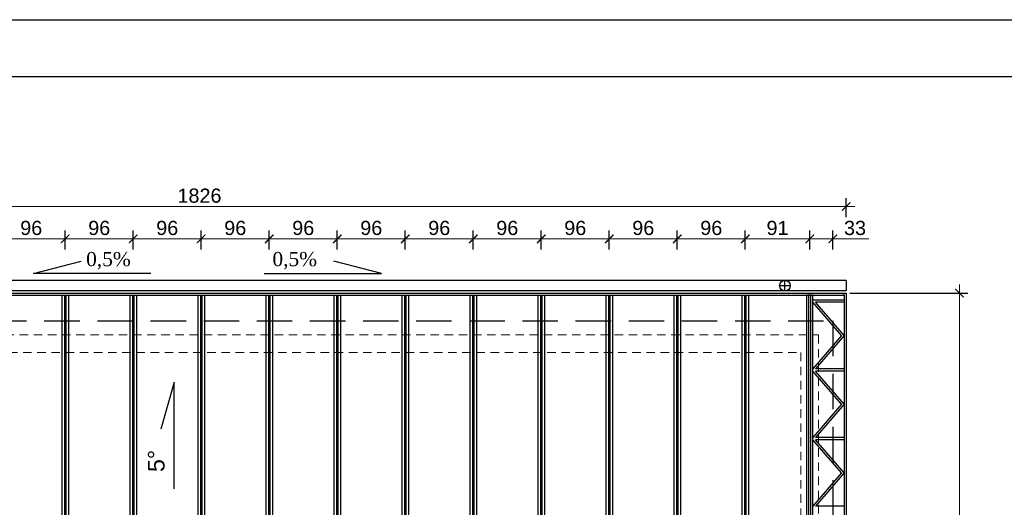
# Model space of a CAD drawing. Header units: millimetres. Extents: x 79929 to 85056, y -17684 to -14714.
# Tile 4 of 6: x 81365 to 82755, y -15403 to -14714. Entities that reach past the tile are written whole.
import ezdxf

# ---------------------------------------------------------------- set-up
doc = ezdxf.new("R2010")
doc.units = ezdxf.units.MM
doc.header["$LTSCALE"] = 100
doc.header["$MEASUREMENT"] = 0
doc.linetypes.add('DASHED', pattern=[0.75, 0.5, -0.25])
doc.linetypes.add('KRESKOWA-SREDNIA', pattern=[0.2, 0.12, -0.08])
for name, color, linetype in [('! rynny i ruru spustowe', 1, 'Continuous'), ('! wymiarowanie', 1, 'Continuous'), ('! ŚCIANY', 2, 'Continuous'), ('Warstwa1', 1, 'Continuous'), ('Warstwa4', 4, 'Continuous'), ('WENTYLACJAPRZER', 1, 'DASHED'), ('WYMIARY', 1, 'Continuous')]:
    doc.layers.add(name, color=color, linetype=linetype)
doc.styles.add('styl1', font='ARIAL.TTF', dxfattribs={"height": 20})
doc.dimstyles.new('ISO-25$0', dxfattribs={"dimtxt": 10, "dimasz": 10, "dimexe": 5, "dimexo": 12, "dimgap": 2, "dimtad": 1, "dimdec": 0, "dimtxsty": 'Standard', "dimblk": 'ARCHTICK', "dimcen": 2.5, "dimdle": 5, "dimadec": 0, "dimazin": 0, "dimtfac": 1, "dimtdec": 0, "dimtmove": 0, "dimatfit": 3, "dimfxl": 1, "dimlwd": 0, "dimarcsym": 0})

# ---------------------------------------------------------------- blocks, each defined once
blk = doc.blocks.new('_ArchTick')
at = {"layer": 'Warstwa1', "color": 0, "const_width": 0.15}
blk.add_lwpolyline([(-0.5, -0.5), (0.5, 0.5)], dxfattribs=at)
blk = doc.blocks.new('*D18')
at = {"layer": 'Defpoints', "color": 0, "linetype": 'ByBlock'}
for p in [(82531.5, -15100.3), (82691.4, -15100.3), (82531.5, -15992.3)]:
    blk.add_point(p, dxfattribs=at)
at = {"layer": 'WENTYLACJAPRZER', "color": 1, "linetype": 'ByBlock', "lineweight": 0}
blk.add_line((82691.4, -16004.3), (82691.4, -15088.3), dxfattribs=at)
at = {"layer": 'WENTYLACJAPRZER', "color": 1, "linetype": 'ByBlock', "lineweight": -2}
for p, q in [((82536.5, -15100.3), (82703.4, -15100.3)), ((82536.5, -15992.3), (82703.4, -15992.3))]:
    blk.add_line(p, q, dxfattribs=at)
at = {"layer": 'WENTYLACJAPRZER', "color": 1, "linetype": 'ByBlock', "lineweight": 0, "xscale": 12, "yscale": 12, "zscale": 12}
for p, rotation in [((82691.4, -15100.3), 90), ((82691.4, -15992.3), 270)]:
    blk.add_blockref('_ArchTick', p, dxfattribs=dict(at, rotation=rotation))
at = {"layer": 'WENTYLACJAPRZER', "color": 4, "linetype": 'ByBlock', "insert": (82676.2, -15546.3), "char_height": 20, "attachment_point": 5, "rotation": 90, "style": 'styl1'}
blk.add_mtext('892', dxfattribs=at)
blk = doc.blocks.new('*D41')
at = {"layer": 'Defpoints', "color": 0, "linetype": 'ByBlock'}
for p in [(80705.5, -14978), (80705.5, -15035.6), (82531.5, -15037.2)]:
    blk.add_point(p, dxfattribs=at)
at = {"layer": 'WENTYLACJAPRZER', "color": 1, "linetype": 'ByBlock', "lineweight": -2}
for p, q in [((80705.5, -14993), (80705.5, -14966)), ((82531.5, -14993), (82531.5, -14966))]:
    blk.add_line(p, q, dxfattribs=at)
at = {"layer": 'WENTYLACJAPRZER', "color": 1, "linetype": 'ByBlock', "lineweight": 0}
blk.add_line((82543.5, -14978), (80693.5, -14978), dxfattribs=at)
at = {"layer": 'WENTYLACJAPRZER', "color": 1, "linetype": 'ByBlock', "lineweight": 0, "xscale": 12, "yscale": 12, "zscale": 12, "rotation": 180}
blk.add_blockref('_ArchTick', (80705.5, -14978), dxfattribs=at)
at = {"layer": 'WENTYLACJAPRZER', "color": 1, "linetype": 'ByBlock', "lineweight": 0, "xscale": 12, "yscale": 12, "zscale": 12}
blk.add_blockref('_ArchTick', (82531.5, -14978), dxfattribs=at)
at = {"layer": 'WENTYLACJAPRZER', "color": 4, "linetype": 'ByBlock', "insert": (81618.5, -14962.8), "char_height": 20, "attachment_point": 5, "style": 'styl1'}
blk.add_mtext('1826', dxfattribs=at)
blk = doc.blocks.new('*D49')
at = {"layer": 'Defpoints', "color": 0, "linetype": 'ByBlock'}
for p in [(81429, -15023.7), (81333, -15103.3), (81429, -15103.3)]:
    blk.add_point(p, dxfattribs=at)
at = {"layer": 'WENTYLACJAPRZER', "color": 1, "linetype": 'ByBlock', "lineweight": 0}
blk.add_line((81321, -15023.7), (81441, -15023.7), dxfattribs=at)
at = {"layer": 'WENTYLACJAPRZER', "color": 1, "linetype": 'ByBlock', "lineweight": -2}
for p, q in [((81333, -15038.7), (81333, -15011.7)), ((81429, -15038.7), (81429, -15011.7))]:
    blk.add_line(p, q, dxfattribs=at)
at = {"layer": 'WENTYLACJAPRZER', "color": 1, "linetype": 'ByBlock', "lineweight": 0, "xscale": 12, "yscale": 12, "zscale": 12, "rotation": 180}
blk.add_blockref('_ArchTick', (81333, -15023.7), dxfattribs=at)
at = {"layer": 'WENTYLACJAPRZER', "color": 1, "linetype": 'ByBlock', "lineweight": 0, "xscale": 12, "yscale": 12, "zscale": 12}
blk.add_blockref('_ArchTick', (81429, -15023.7), dxfattribs=at)
at = {"layer": 'WENTYLACJAPRZER', "color": 4, "linetype": 'ByBlock', "insert": (81381, -15008.4), "char_height": 20, "attachment_point": 5, "style": 'styl1'}
blk.add_mtext('96', dxfattribs=at)
blk = doc.blocks.new('*D50')
at = {"layer": 'Defpoints', "color": 0, "linetype": 'ByBlock'}
for p in [(81525, -15023.7), (81429, -15103.3), (81525, -15103.3)]:
    blk.add_point(p, dxfattribs=at)
at = {"layer": 'WENTYLACJAPRZER', "color": 1, "linetype": 'ByBlock', "lineweight": 0}
blk.add_line((81417, -15023.7), (81537, -15023.7), dxfattribs=at)
at = {"layer": 'WENTYLACJAPRZER', "color": 1, "linetype": 'ByBlock', "lineweight": -2}
for p, q in [((81429, -15038.7), (81429, -15011.7)), ((81525, -15038.7), (81525, -15011.7))]:
    blk.add_line(p, q, dxfattribs=at)
at = {"layer": 'WENTYLACJAPRZER', "color": 1, "linetype": 'ByBlock', "lineweight": 0, "xscale": 12, "yscale": 12, "zscale": 12, "rotation": 180}
blk.add_blockref('_ArchTick', (81429, -15023.7), dxfattribs=at)
at = {"layer": 'WENTYLACJAPRZER', "color": 1, "linetype": 'ByBlock', "lineweight": 0, "xscale": 12, "yscale": 12, "zscale": 12}
blk.add_blockref('_ArchTick', (81525, -15023.7), dxfattribs=at)
at = {"layer": 'WENTYLACJAPRZER', "color": 4, "linetype": 'ByBlock', "insert": (81477, -15008.4), "char_height": 20, "attachment_point": 5, "style": 'styl1'}
blk.add_mtext('96', dxfattribs=at)
blk = doc.blocks.new('*D51')
at = {"layer": 'Defpoints', "color": 0, "linetype": 'ByBlock'}
for p in [(81621, -15023.7), (81525, -15103.3), (81621, -15103.3)]:
    blk.add_point(p, dxfattribs=at)
at = {"layer": 'WENTYLACJAPRZER', "color": 1, "linetype": 'ByBlock', "lineweight": 0}
blk.add_line((81513, -15023.7), (81633, -15023.7), dxfattribs=at)
at = {"layer": 'WENTYLACJAPRZER', "color": 1, "linetype": 'ByBlock', "lineweight": -2}
for p, q in [((81525, -15038.7), (81525, -15011.7)), ((81621, -15038.7), (81621, -15011.7))]:
    blk.add_line(p, q, dxfattribs=at)
at = {"layer": 'WENTYLACJAPRZER', "color": 1, "linetype": 'ByBlock', "lineweight": 0, "xscale": 12, "yscale": 12, "zscale": 12, "rotation": 180}
blk.add_blockref('_ArchTick', (81525, -15023.7), dxfattribs=at)
at = {"layer": 'WENTYLACJAPRZER', "color": 1, "linetype": 'ByBlock', "lineweight": 0, "xscale": 12, "yscale": 12, "zscale": 12}
blk.add_blockref('_ArchTick', (81621, -15023.7), dxfattribs=at)
at = {"layer": 'WENTYLACJAPRZER', "color": 4, "linetype": 'ByBlock', "insert": (81573, -15008.4), "char_height": 20, "attachment_point": 5, "style": 'styl1'}
blk.add_mtext('96', dxfattribs=at)
blk = doc.blocks.new('*D52')
at = {"layer": 'Defpoints', "color": 0, "linetype": 'ByBlock'}
for p in [(81717, -15023.7), (81621, -15103.3), (81717, -15103.3)]:
    blk.add_point(p, dxfattribs=at)
at = {"layer": 'WENTYLACJAPRZER', "color": 1, "linetype": 'ByBlock', "lineweight": 0}
blk.add_line((81609, -15023.7), (81729, -15023.7), dxfattribs=at)
at = {"layer": 'WENTYLACJAPRZER', "color": 1, "linetype": 'ByBlock', "lineweight": -2}
for p, q in [((81621, -15038.7), (81621, -15011.7)), ((81717, -15038.7), (81717, -15011.7))]:
    blk.add_line(p, q, dxfattribs=at)
at = {"layer": 'WENTYLACJAPRZER', "color": 1, "linetype": 'ByBlock', "lineweight": 0, "xscale": 12, "yscale": 12, "zscale": 12, "rotation": 180}
blk.add_blockref('_ArchTick', (81621, -15023.7), dxfattribs=at)
at = {"layer": 'WENTYLACJAPRZER', "color": 1, "linetype": 'ByBlock', "lineweight": 0, "xscale": 12, "yscale": 12, "zscale": 12}
blk.add_blockref('_ArchTick', (81717, -15023.7), dxfattribs=at)
at = {"layer": 'WENTYLACJAPRZER', "color": 4, "linetype": 'ByBlock', "insert": (81669, -15008.4), "char_height": 20, "attachment_point": 5, "style": 'styl1'}
blk.add_mtext('96', dxfattribs=at)
blk = doc.blocks.new('*D53')
at = {"layer": 'Defpoints', "color": 0, "linetype": 'ByBlock'}
for p in [(81813, -15023.7), (81717, -15103.3), (81813, -15103.3)]:
    blk.add_point(p, dxfattribs=at)
at = {"layer": 'WENTYLACJAPRZER', "color": 1, "linetype": 'ByBlock', "lineweight": 0}
blk.add_line((81705, -15023.7), (81825, -15023.7), dxfattribs=at)
at = {"layer": 'WENTYLACJAPRZER', "color": 1, "linetype": 'ByBlock', "lineweight": -2}
for p, q in [((81717, -15038.7), (81717, -15011.7)), ((81813, -15038.7), (81813, -15011.7))]:
    blk.add_line(p, q, dxfattribs=at)
at = {"layer": 'WENTYLACJAPRZER', "color": 1, "linetype": 'ByBlock', "lineweight": 0, "xscale": 12, "yscale": 12, "zscale": 12, "rotation": 180}
blk.add_blockref('_ArchTick', (81717, -15023.7), dxfattribs=at)
at = {"layer": 'WENTYLACJAPRZER', "color": 1, "linetype": 'ByBlock', "lineweight": 0, "xscale": 12, "yscale": 12, "zscale": 12}
blk.add_blockref('_ArchTick', (81813, -15023.7), dxfattribs=at)
at = {"layer": 'WENTYLACJAPRZER', "color": 4, "linetype": 'ByBlock', "insert": (81765, -15008.4), "char_height": 20, "attachment_point": 5, "style": 'styl1'}
blk.add_mtext('96', dxfattribs=at)
blk = doc.blocks.new('*D54')
at = {"layer": 'Defpoints', "color": 0, "linetype": 'ByBlock'}
for p in [(81909, -15023.7), (81813, -15103.3), (81909, -15103.3)]:
    blk.add_point(p, dxfattribs=at)
at = {"layer": 'WENTYLACJAPRZER', "color": 1, "linetype": 'ByBlock', "lineweight": 0}
blk.add_line((81801, -15023.7), (81921, -15023.7), dxfattribs=at)
at = {"layer": 'WENTYLACJAPRZER', "color": 1, "linetype": 'ByBlock', "lineweight": -2}
for p, q in [((81813, -15038.7), (81813, -15011.7)), ((81909, -15038.7), (81909, -15011.7))]:
    blk.add_line(p, q, dxfattribs=at)
at = {"layer": 'WENTYLACJAPRZER', "color": 1, "linetype": 'ByBlock', "lineweight": 0, "xscale": 12, "yscale": 12, "zscale": 12, "rotation": 180}
blk.add_blockref('_ArchTick', (81813, -15023.7), dxfattribs=at)
at = {"layer": 'WENTYLACJAPRZER', "color": 1, "linetype": 'ByBlock', "lineweight": 0, "xscale": 12, "yscale": 12, "zscale": 12}
blk.add_blockref('_ArchTick', (81909, -15023.7), dxfattribs=at)
at = {"layer": 'WENTYLACJAPRZER', "color": 4, "linetype": 'ByBlock', "insert": (81861, -15008.4), "char_height": 20, "attachment_point": 5, "style": 'styl1'}
blk.add_mtext('96', dxfattribs=at)
blk = doc.blocks.new('*D55')
at = {"layer": 'Defpoints', "color": 0, "linetype": 'ByBlock'}
for p in [(82005, -15023.7), (81909, -15103.3), (82005, -15103.3)]:
    blk.add_point(p, dxfattribs=at)
at = {"layer": 'WENTYLACJAPRZER', "color": 1, "linetype": 'ByBlock', "lineweight": 0}
blk.add_line((81897, -15023.7), (82017, -15023.7), dxfattribs=at)
at = {"layer": 'WENTYLACJAPRZER', "color": 1, "linetype": 'ByBlock', "lineweight": -2}
for p, q in [((81909, -15038.7), (81909, -15011.7)), ((82005, -15038.7), (82005, -15011.7))]:
    blk.add_line(p, q, dxfattribs=at)
at = {"layer": 'WENTYLACJAPRZER', "color": 1, "linetype": 'ByBlock', "lineweight": 0, "xscale": 12, "yscale": 12, "zscale": 12, "rotation": 180}
blk.add_blockref('_ArchTick', (81909, -15023.7), dxfattribs=at)
at = {"layer": 'WENTYLACJAPRZER', "color": 1, "linetype": 'ByBlock', "lineweight": 0, "xscale": 12, "yscale": 12, "zscale": 12}
blk.add_blockref('_ArchTick', (82005, -15023.7), dxfattribs=at)
at = {"layer": 'WENTYLACJAPRZER', "color": 4, "linetype": 'ByBlock', "insert": (81957, -15008.4), "char_height": 20, "attachment_point": 5, "style": 'styl1'}
blk.add_mtext('96', dxfattribs=at)
blk = doc.blocks.new('*D56')
at = {"layer": 'Defpoints', "color": 0, "linetype": 'ByBlock'}
for p in [(82101, -15023.7), (82005, -15103.3), (82101, -15103.3)]:
    blk.add_point(p, dxfattribs=at)
at = {"layer": 'WENTYLACJAPRZER', "color": 1, "linetype": 'ByBlock', "lineweight": 0}
blk.add_line((81993, -15023.7), (82113, -15023.7), dxfattribs=at)
at = {"layer": 'WENTYLACJAPRZER', "color": 1, "linetype": 'ByBlock', "lineweight": -2}
for p, q in [((82005, -15038.7), (82005, -15011.7)), ((82101, -15038.7), (82101, -15011.7))]:
    blk.add_line(p, q, dxfattribs=at)
at = {"layer": 'WENTYLACJAPRZER', "color": 1, "linetype": 'ByBlock', "lineweight": 0, "xscale": 12, "yscale": 12, "zscale": 12, "rotation": 180}
blk.add_blockref('_ArchTick', (82005, -15023.7), dxfattribs=at)
at = {"layer": 'WENTYLACJAPRZER', "color": 1, "linetype": 'ByBlock', "lineweight": 0, "xscale": 12, "yscale": 12, "zscale": 12}
blk.add_blockref('_ArchTick', (82101, -15023.7), dxfattribs=at)
at = {"layer": 'WENTYLACJAPRZER', "color": 4, "linetype": 'ByBlock', "insert": (82053, -15008.4), "char_height": 20, "attachment_point": 5, "style": 'styl1'}
blk.add_mtext('96', dxfattribs=at)
blk = doc.blocks.new('*D57')
at = {"layer": 'Defpoints', "color": 0, "linetype": 'ByBlock'}
for p in [(82197, -15023.7), (82101, -15103.3), (82197, -15103.3)]:
    blk.add_point(p, dxfattribs=at)
at = {"layer": 'WENTYLACJAPRZER', "color": 1, "linetype": 'ByBlock', "lineweight": 0}
blk.add_line((82089, -15023.7), (82209, -15023.7), dxfattribs=at)
at = {"layer": 'WENTYLACJAPRZER', "color": 1, "linetype": 'ByBlock', "lineweight": -2}
for p, q in [((82101, -15038.7), (82101, -15011.7)), ((82197, -15038.7), (82197, -15011.7))]:
    blk.add_line(p, q, dxfattribs=at)
at = {"layer": 'WENTYLACJAPRZER', "color": 1, "linetype": 'ByBlock', "lineweight": 0, "xscale": 12, "yscale": 12, "zscale": 12, "rotation": 180}
blk.add_blockref('_ArchTick', (82101, -15023.7), dxfattribs=at)
at = {"layer": 'WENTYLACJAPRZER', "color": 1, "linetype": 'ByBlock', "lineweight": 0, "xscale": 12, "yscale": 12, "zscale": 12}
blk.add_blockref('_ArchTick', (82197, -15023.7), dxfattribs=at)
at = {"layer": 'WENTYLACJAPRZER', "color": 4, "linetype": 'ByBlock', "insert": (82149, -15008.4), "char_height": 20, "attachment_point": 5, "style": 'styl1'}
blk.add_mtext('96', dxfattribs=at)
blk = doc.blocks.new('*D58')
at = {"layer": 'Defpoints', "color": 0, "linetype": 'ByBlock'}
for p in [(82293, -15023.7), (82197, -15103.3), (82293, -15103.3)]:
    blk.add_point(p, dxfattribs=at)
at = {"layer": 'WENTYLACJAPRZER', "color": 1, "linetype": 'ByBlock', "lineweight": 0}
blk.add_line((82185, -15023.7), (82305, -15023.7), dxfattribs=at)
at = {"layer": 'WENTYLACJAPRZER', "color": 1, "linetype": 'ByBlock', "lineweight": -2}
for p, q in [((82197, -15038.7), (82197, -15011.7)), ((82293, -15038.7), (82293, -15011.7))]:
    blk.add_line(p, q, dxfattribs=at)
at = {"layer": 'WENTYLACJAPRZER', "color": 1, "linetype": 'ByBlock', "lineweight": 0, "xscale": 12, "yscale": 12, "zscale": 12, "rotation": 180}
blk.add_blockref('_ArchTick', (82197, -15023.7), dxfattribs=at)
at = {"layer": 'WENTYLACJAPRZER', "color": 1, "linetype": 'ByBlock', "lineweight": 0, "xscale": 12, "yscale": 12, "zscale": 12}
blk.add_blockref('_ArchTick', (82293, -15023.7), dxfattribs=at)
at = {"layer": 'WENTYLACJAPRZER', "color": 4, "linetype": 'ByBlock', "insert": (82245, -15008.4), "char_height": 20, "attachment_point": 5, "style": 'styl1'}
blk.add_mtext('96', dxfattribs=at)
blk = doc.blocks.new('*D59')
at = {"layer": 'Defpoints', "color": 0, "linetype": 'ByBlock'}
for p in [(82389, -15023.7), (82293, -15103.3), (82389, -15103.3)]:
    blk.add_point(p, dxfattribs=at)
at = {"layer": 'WENTYLACJAPRZER', "color": 1, "linetype": 'ByBlock', "lineweight": 0}
blk.add_line((82281, -15023.7), (82401, -15023.7), dxfattribs=at)
at = {"layer": 'WENTYLACJAPRZER', "color": 1, "linetype": 'ByBlock', "lineweight": -2}
for p, q in [((82293, -15038.7), (82293, -15011.7)), ((82389, -15038.7), (82389, -15011.7))]:
    blk.add_line(p, q, dxfattribs=at)
at = {"layer": 'WENTYLACJAPRZER', "color": 1, "linetype": 'ByBlock', "lineweight": 0, "xscale": 12, "yscale": 12, "zscale": 12, "rotation": 180}
blk.add_blockref('_ArchTick', (82293, -15023.7), dxfattribs=at)
at = {"layer": 'WENTYLACJAPRZER', "color": 1, "linetype": 'ByBlock', "lineweight": 0, "xscale": 12, "yscale": 12, "zscale": 12}
blk.add_blockref('_ArchTick', (82389, -15023.7), dxfattribs=at)
at = {"layer": 'WENTYLACJAPRZER', "color": 4, "linetype": 'ByBlock', "insert": (82341, -15008.4), "char_height": 20, "attachment_point": 5, "style": 'styl1'}
blk.add_mtext('96', dxfattribs=at)
blk = doc.blocks.new('*D60')
at = {"layer": 'Defpoints', "color": 0, "linetype": 'ByBlock'}
for p in [(82480, -15023.7), (82389, -15103.3), (82480, -15103.3)]:
    blk.add_point(p, dxfattribs=at)
at = {"layer": 'WENTYLACJAPRZER', "color": 1, "linetype": 'ByBlock', "lineweight": 0}
blk.add_line((82377, -15023.7), (82492, -15023.7), dxfattribs=at)
at = {"layer": 'WENTYLACJAPRZER', "color": 1, "linetype": 'ByBlock', "lineweight": -2}
for p, q in [((82389, -15038.7), (82389, -15011.7)), ((82480, -15038.7), (82480, -15011.7))]:
    blk.add_line(p, q, dxfattribs=at)
at = {"layer": 'WENTYLACJAPRZER', "color": 1, "linetype": 'ByBlock', "lineweight": 0, "xscale": 12, "yscale": 12, "zscale": 12, "rotation": 180}
blk.add_blockref('_ArchTick', (82389, -15023.7), dxfattribs=at)
at = {"layer": 'WENTYLACJAPRZER', "color": 1, "linetype": 'ByBlock', "lineweight": 0, "xscale": 12, "yscale": 12, "zscale": 12}
blk.add_blockref('_ArchTick', (82480, -15023.7), dxfattribs=at)
at = {"layer": 'WENTYLACJAPRZER', "color": 4, "linetype": 'ByBlock', "insert": (82434.5, -15008.4), "char_height": 20, "attachment_point": 5, "style": 'styl1'}
blk.add_mtext('91', dxfattribs=at)
blk = doc.blocks.new('*D61')
at = {"layer": 'Defpoints', "color": 0, "linetype": 'ByBlock'}
for p in [(82512.5, -15023.7), (82480, -15100.3), (82512.5, -15160.3)]:
    blk.add_point(p, dxfattribs=at)
at = {"layer": 'WENTYLACJAPRZER', "color": 1, "linetype": 'ByBlock', "lineweight": 0}
for p, q in [((82468, -15023.7), (82512.5, -15023.7)), ((82512.5, -15023.7), (82563.2, -15023.7))]:
    blk.add_line(p, q, dxfattribs=at)
at = {"layer": 'WENTYLACJAPRZER', "color": 1, "linetype": 'ByBlock', "lineweight": -2}
for p, q in [((82480, -15038.7), (82480, -15011.7)), ((82512.5, -15038.7), (82512.5, -15011.7))]:
    blk.add_line(p, q, dxfattribs=at)
at = {"layer": 'WENTYLACJAPRZER', "color": 1, "linetype": 'ByBlock', "lineweight": 0, "xscale": 12, "yscale": 12, "zscale": 12, "rotation": 180}
blk.add_blockref('_ArchTick', (82480, -15023.7), dxfattribs=at)
at = {"layer": 'WENTYLACJAPRZER', "color": 1, "linetype": 'ByBlock', "lineweight": 0, "xscale": 12, "yscale": 12, "zscale": 12}
blk.add_blockref('_ArchTick', (82512.5, -15023.7), dxfattribs=at)
at = {"layer": 'WENTYLACJAPRZER', "color": 4, "linetype": 'ByBlock', "insert": (82543.9, -15008.4), "char_height": 20, "attachment_point": 5, "style": 'styl1'}
blk.add_mtext('33', dxfattribs=at)

msp = doc.modelspace()

# ---------------------------------------------------------------- linework, layer by layer
at = {"layer": '! rynny i ruru spustowe', "linetype": 'ByBlock'}
for p, q in [((82452.5, -15089.8), (82437.5, -15089.8)), ((82445, -15097.3), (82445, -15082.3)), ((82531.5, -15082.3), (82531.5, -15097.3))]:
    msp.add_line(p, q, dxfattribs=at)
for points in [[(82531.5, -15082.3), (80705.5, -15082.3)], [(82531.5, -15097.3), (80705.5, -15097.3)]]:
    msp.add_lwpolyline(points, dxfattribs=at)
msp.add_circle((82445, -15089.8), 7.5, dxfattribs=at)
at = {"layer": '! wymiarowanie', "color": 4}
msp.add_lwpolyline([(80159.2, -14794.2), (84049.2, -14794.2), (84049.2, -17604.2), (80159.2, -17604.2)], close=True, dxfattribs=at)
msp.add_lwpolyline([(80159.2, -14794.2), (84049.2, -14794.2), (84049.2, -17604.2), (80159.2, -17604.2)], close=True, dxfattribs=at)
at = {"layer": '! ŚCIANY', "linetype": 'KRESKOWA-SREDNIA', "lineweight": 5}
for points in [[(80744.5, -15159.3), (82492.5, -15159.3), (82492.5, -15933.3), (80744.5, -15933.3)], [(80769.5, -15184.3), (82467.5, -15184.3), (82467.5, -15908.3), (80769.5, -15908.3)]]:
    msp.add_lwpolyline(points, close=True, dxfattribs=at)
at = {"layer": 'Warstwa4'}
for p, q in [((81427.8, -15103.3), (81427.8, -15989.3)), ((81523.8, -15103.3), (81523.8, -15989.3)), ((81619.8, -15103.3), (81619.8, -15989.3)), ((81715.8, -15103.3), (81715.8, -15989.3)), ((81811.8, -15103.3), (81811.8, -15989.3)), ((81907.8, -15103.3), (81907.8, -15989.3)), ((82003.8, -15103.3), (82003.8, -15989.3)), ((82099.8, -15103.3), (82099.8, -15989.3)), ((82195.8, -15103.3), (82195.8, -15989.3)), ((82195.8, -15103.3), (82195.8, -15989.3)), ((82291.8, -15103.3), (82291.8, -15989.3)), ((82387.8, -15103.3), (82387.8, -15989.3)), ((82481.3, -15103.3), (82481.3, -15989.3)), ((81583, -15226.2), (81564.1, -15292.3)), ((81583, -15376.5), (81583, -15226.2)), ((81583, -15376.5), (81583, -15226.2))]:
    msp.add_line(p, q, dxfattribs=at)
msp.add_lwpolyline([(79929.2, -14714.2), (84129.2, -14714.2), (84129.2, -17684.2), (79929.2, -17684.2)], close=True, dxfattribs=at)
msp.add_lwpolyline([(79929.2, -14714.2), (84129.2, -14714.2), (84129.2, -17684.2), (79929.2, -17684.2)], close=True, dxfattribs=at)
for points in [[(81424.6, -15989.3), (81424.6, -15103.3), (81427.8, -15103.3), (81427.8, -15989.3)], [(81424.6, -15989.3), (81424.6, -15103.3), (81433.5, -15103.3), (81433.5, -15989.3)], [(81430.3, -15989.3), (81430.3, -15103.3), (81433.5, -15103.3), (81433.5, -15989.3)], [(81520.6, -15989.3), (81520.6, -15103.3), (81523.8, -15103.3), (81523.8, -15989.3)], [(81520.6, -15989.3), (81520.6, -15103.3), (81529.5, -15103.3), (81529.5, -15989.3)], [(81526.3, -15989.3), (81526.3, -15103.3), (81529.5, -15103.3), (81529.5, -15989.3)], [(81616.6, -15989.3), (81616.6, -15103.3), (81619.8, -15103.3), (81619.8, -15989.3)], [(81616.6, -15989.3), (81616.6, -15103.3), (81625.5, -15103.3), (81625.5, -15989.3)], [(81622.3, -15989.3), (81622.3, -15103.3), (81625.5, -15103.3), (81625.5, -15989.3)], [(81712.6, -15989.3), (81712.6, -15103.3), (81715.8, -15103.3), (81715.8, -15989.3)], [(81712.6, -15989.3), (81712.6, -15103.3), (81721.5, -15103.3), (81721.5, -15989.3)], [(81718.3, -15989.3), (81718.3, -15103.3), (81721.5, -15103.3), (81721.5, -15989.3)], [(81808.6, -15989.3), (81808.6, -15103.3), (81811.8, -15103.3), (81811.8, -15989.3)], [(81808.6, -15989.3), (81808.6, -15103.3), (81817.5, -15103.3), (81817.5, -15989.3)], [(81814.3, -15989.3), (81814.3, -15103.3), (81817.5, -15103.3), (81817.5, -15989.3)], [(81904.6, -15989.3), (81904.6, -15103.3), (81907.8, -15103.3), (81907.8, -15989.3)], [(81904.6, -15989.3), (81904.6, -15103.3), (81913.5, -15103.3), (81913.5, -15989.3)], [(81910.3, -15989.3), (81910.3, -15103.3), (81913.5, -15103.3), (81913.5, -15989.3)], [(82000.6, -15989.3), (82000.6, -15103.3), (82003.8, -15103.3), (82003.8, -15989.3)], [(82000.6, -15989.3), (82000.6, -15103.3), (82009.5, -15103.3), (82009.5, -15989.3)], [(82006.3, -15989.3), (82006.3, -15103.3), (82009.5, -15103.3), (82009.5, -15989.3)], [(82096.6, -15989.3), (82096.6, -15103.3), (82099.8, -15103.3), (82099.8, -15989.3)], [(82096.6, -15989.3), (82096.6, -15103.3), (82105.5, -15103.3), (82105.5, -15989.3)], [(82102.3, -15989.3), (82102.3, -15103.3), (82105.5, -15103.3), (82105.5, -15989.3)], [(82192.6, -15989.3), (82192.6, -15103.3), (82195.8, -15103.3), (82195.8, -15989.3)], [(82192.6, -15989.3), (82192.6, -15103.3), (82201.5, -15103.3), (82201.5, -15989.3)], [(82192.6, -15989.3), (82192.6, -15103.3), (82195.8, -15103.3), (82195.8, -15989.3)], [(82192.6, -15989.3), (82192.6, -15103.3), (82201.5, -15103.3), (82201.5, -15989.3)], [(82198.3, -15989.3), (82198.3, -15103.3), (82201.5, -15103.3), (82201.5, -15989.3)], [(82198.3, -15989.3), (82198.3, -15103.3), (82201.5, -15103.3), (82201.5, -15989.3)], [(82288.6, -15989.3), (82288.6, -15103.3), (82291.8, -15103.3), (82291.8, -15989.3)], [(82288.6, -15989.3), (82288.6, -15103.3), (82297.5, -15103.3), (82297.5, -15989.3)], [(82294.3, -15989.3), (82294.3, -15103.3), (82297.5, -15103.3), (82297.5, -15989.3)], [(82384.6, -15989.3), (82384.6, -15103.3), (82387.8, -15103.3), (82387.8, -15989.3)], [(82384.6, -15989.3), (82384.6, -15103.3), (82393.5, -15103.3), (82393.5, -15989.3)], [(82390.3, -15989.3), (82390.3, -15103.3), (82393.5, -15103.3), (82393.5, -15989.3)], [(82478.8, -15989.3), (82478.8, -15103.3), (82475.6, -15103.3), (82475.6, -15989.3)], [(82484.5, -15989.3), (82484.5, -15103.3), (82475.6, -15103.3), (82475.6, -15989.3)], [(82484.5, -15989.3), (82484.5, -15103.3), (82481.3, -15103.3), (82481.3, -15989.3)]]:
    msp.add_lwpolyline(points, dxfattribs=at)
at = {"layer": 'WENTYLACJAPRZER', "linetype": 'ByBlock'}
for p, q in [((81384.4, -15072.5), (81451.5, -15055.4)), ((81875.5, -15072.5), (81808.4, -15055.4)), ((81550, -15072.5), (81384.4, -15072.5)), ((81709.9, -15072.5), (81875.5, -15072.5)), ((82528.5, -15103.3), (82528.5, -15100.3)), ((82528.5, -15110.3), (82484.5, -15110.3)), ((82525, -15160.3), (82484.5, -15113.3)), ((82528.5, -15113.3), (82488.2, -15113.3)), ((82528.5, -15160.3), (82488.2, -15113.3)), ((82525, -15160.3), (82484.5, -15207.3)), ((82528.5, -15160.3), (82488.2, -15207.3)), ((82525, -15257.3), (82484.5, -15210.3)), ((82528.5, -15207.3), (82488.2, -15207.3)), ((82528.5, -15210.3), (82488.2, -15210.3)), ((82528.5, -15257.3), (82488.2, -15210.3)), ((82525, -15257.3), (82484.5, -15304.3)), ((82528.5, -15257.3), (82488.2, -15304.3)), ((82525, -15354.3), (82484.5, -15307.3)), ((82528.5, -15304.3), (82488.2, -15304.3)), ((82528.5, -15307.3), (82488.2, -15307.3)), ((82528.5, -15354.3), (82488.2, -15307.3)), ((82525, -15354.3), (82484.5, -15401.3)), ((82528.5, -15354.3), (82488.2, -15401.3)), ((82528.5, -15401.3), (82488.2, -15401.3))]:
    msp.add_line(p, q, dxfattribs=at)
at = {"layer": 'WENTYLACJAPRZER'}
msp.add_lwpolyline([(80724.5, -15139.3), (82512.5, -15139.3), (82512.5, -15953.3), (80724.5, -15953.3)], close=True, dxfattribs=at)
at = {"layer": 'WYMIARY', "linetype": 'ByBlock'}
for points in [[(80705.5, -15100.3), (82531.5, -15100.3), (82531.5, -15992.3), (80705.5, -15992.3)], [(80708.5, -15103.3), (82528.5, -15103.3), (82528.5, -15989.3), (80708.5, -15989.3)]]:
    msp.add_lwpolyline(points, close=True, dxfattribs=at)

# ---------------------------------------------------------------- texts
at = {"layer": 'Warstwa4', "insert": (81557.6, -15337.3), "char_height": 23.4, "attachment_point": 5, "rotation": 90, "style": 'styl1'}
msp.add_mtext('5%%D', dxfattribs=at)
at = {"layer": 'WENTYLACJAPRZER', "color": 4, "linetype": 'ByBlock', "char_height": 20, "attachment_point": 5, "style": 'styl1'}
for insert in [(81490, -15054.6), (81753, -15054.6)]:
    msp.add_mtext('{\\fTimes New Roman|b0|i0|c238|p34;0,5%}', dxfattribs=dict(at, insert=insert))

# ---------------------------------------------------------------- dimensions: what is measured, and where the dimension line sits
at = {"layer": 'WENTYLACJAPRZER', "linetype": 'ByBlock'}
for base, p1, p2, override, picture, middle in [((80705.5, -14978), (82531.5, -15037.2), (80705.5, -15035.6), {"dimtxt": 20, "dimasz": 12, "dimexe": 12, "dimexo": 5, "dimgap": 5, "dimtxsty": 'styl1', "dimblk": 'ArchTick', "dimdle": 12, "dimclrd": 1, "dimclre": 1, "dimclrt": 4, "dimldrblk": 'ArchTick', "dimfxl": 15, "dimfxlon": 1}, '*D41', (81618.5, -14962.8)), ((81429, -15023.7), (81333, -15103.3), (81429, -15103.3), {"dimtxt": 20, "dimasz": 12, "dimexe": 12, "dimexo": 5, "dimgap": 5, "dimtxsty": 'styl1', "dimblk": 'ArchTick', "dimdle": 12, "dimclrd": 1, "dimclre": 1, "dimclrt": 4, "dimldrblk": 'ArchTick', "dimfxl": 15, "dimfxlon": 1}, '*D49', (81381, -15008.4)), ((81525, -15023.7), (81429, -15103.3), (81525, -15103.3), {"dimtxt": 20, "dimasz": 12, "dimexe": 12, "dimexo": 5, "dimgap": 5, "dimtxsty": 'styl1', "dimblk": 'ArchTick', "dimdle": 12, "dimclrd": 1, "dimclre": 1, "dimclrt": 4, "dimldrblk": 'ArchTick', "dimfxl": 15, "dimfxlon": 1}, '*D50', (81477, -15008.4)), ((81621, -15023.7), (81525, -15103.3), (81621, -15103.3), {"dimtxt": 20, "dimasz": 12, "dimexe": 12, "dimexo": 5, "dimgap": 5, "dimtxsty": 'styl1', "dimblk": 'ArchTick', "dimdle": 12, "dimclrd": 1, "dimclre": 1, "dimclrt": 4, "dimldrblk": 'ArchTick', "dimfxl": 15, "dimfxlon": 1}, '*D51', (81573, -15008.4)), ((81717, -15023.7), (81621, -15103.3), (81717, -15103.3), {"dimtxt": 20, "dimasz": 12, "dimexe": 12, "dimexo": 5, "dimgap": 5, "dimtxsty": 'styl1', "dimblk": 'ArchTick', "dimdle": 12, "dimclrd": 1, "dimclre": 1, "dimclrt": 4, "dimldrblk": 'ArchTick', "dimfxl": 15, "dimfxlon": 1}, '*D52', (81669, -15008.4)), ((81813, -15023.7), (81717, -15103.3), (81813, -15103.3), {"dimtxt": 20, "dimasz": 12, "dimexe": 12, "dimexo": 5, "dimgap": 5, "dimtxsty": 'styl1', "dimblk": 'ArchTick', "dimdle": 12, "dimclrd": 1, "dimclre": 1, "dimclrt": 4, "dimldrblk": 'ArchTick', "dimfxl": 15, "dimfxlon": 1}, '*D53', (81765, -15008.4)), ((81909, -15023.7), (81813, -15103.3), (81909, -15103.3), {"dimtxt": 20, "dimasz": 12, "dimexe": 12, "dimexo": 5, "dimgap": 5, "dimtxsty": 'styl1', "dimblk": 'ArchTick', "dimdle": 12, "dimclrd": 1, "dimclre": 1, "dimclrt": 4, "dimldrblk": 'ArchTick', "dimfxl": 15, "dimfxlon": 1}, '*D54', (81861, -15008.4)), ((82005, -15023.7), (81909, -15103.3), (82005, -15103.3), {"dimtxt": 20, "dimasz": 12, "dimexe": 12, "dimexo": 5, "dimgap": 5, "dimtxsty": 'styl1', "dimblk": 'ArchTick', "dimdle": 12, "dimclrd": 1, "dimclre": 1, "dimclrt": 4, "dimldrblk": 'ArchTick', "dimfxl": 15, "dimfxlon": 1}, '*D55', (81957, -15008.4)), ((82101, -15023.7), (82005, -15103.3), (82101, -15103.3), {"dimtxt": 20, "dimasz": 12, "dimexe": 12, "dimexo": 5, "dimgap": 5, "dimtxsty": 'styl1', "dimblk": 'ArchTick', "dimdle": 12, "dimclrd": 1, "dimclre": 1, "dimclrt": 4, "dimldrblk": 'ArchTick', "dimfxl": 15, "dimfxlon": 1}, '*D56', (82053, -15008.4)), ((82197, -15023.7), (82101, -15103.3), (82197, -15103.3), {"dimtxt": 20, "dimasz": 12, "dimexe": 12, "dimexo": 5, "dimgap": 5, "dimtxsty": 'styl1', "dimblk": 'ArchTick', "dimdle": 12, "dimclrd": 1, "dimclre": 1, "dimclrt": 4, "dimldrblk": 'ArchTick', "dimfxl": 15, "dimfxlon": 1}, '*D57', (82149, -15008.4)), ((82293, -15023.7), (82197, -15103.3), (82293, -15103.3), {"dimtxt": 20, "dimasz": 12, "dimexe": 12, "dimexo": 5, "dimgap": 5, "dimtxsty": 'styl1', "dimblk": 'ArchTick', "dimdle": 12, "dimclrd": 1, "dimclre": 1, "dimclrt": 4, "dimldrblk": 'ArchTick', "dimfxl": 15, "dimfxlon": 1}, '*D58', (82245, -15008.4)), ((82389, -15023.7), (82293, -15103.3), (82389, -15103.3), {"dimtxt": 20, "dimasz": 12, "dimexe": 12, "dimexo": 5, "dimgap": 5, "dimtxsty": 'styl1', "dimblk": 'ArchTick', "dimdle": 12, "dimclrd": 1, "dimclre": 1, "dimclrt": 4, "dimldrblk": 'ArchTick', "dimfxl": 15, "dimfxlon": 1}, '*D59', (82341, -15008.4)), ((82480, -15023.7), (82389, -15103.3), (82480, -15103.3), {"dimtxt": 20, "dimasz": 12, "dimexe": 12, "dimexo": 5, "dimgap": 5, "dimtxsty": 'styl1', "dimblk": 'ArchTick', "dimdle": 12, "dimclrd": 1, "dimclre": 1, "dimclrt": 4, "dimldrblk": 'ArchTick', "dimfxl": 15, "dimfxlon": 1}, '*D60', (82434.5, -15008.4)), ((82512.5440252, -15023.6505883), (82480.0440252, -15100.259889), (82512.5440252, -15160.3262067), {"dimtxt": 20, "dimasz": 12, "dimexe": 12, "dimexo": 5, "dimgap": 5, "dimtxsty": 'styl1', "dimdle": 12, "dimclrd": 1, "dimclre": 1, "dimclrt": 4, "dimldrblk": 'ArchTick', "dimfxl": 15, "dimfxlon": 1}, '*D61', (82543.861897, -15008.4323073))]:
    dim = msp.add_linear_dim(base=base, p1=p1, p2=p2, dimstyle='ISO-25$0', override=override, dxfattribs=at)
    dim.commit()
    dim.dimension.update_dxf_attribs({"geometry": picture, "text_midpoint": middle})
dim = msp.add_aligned_dim(p1=(82531.5, -15992.3), p2=(82531.5, -15100.3), distance=-159.8, dimstyle='ISO-25$0', override={"dimasz": 12, "dimexe": 12, "dimexo": 5, "dimgap": 5, "dimtxsty": 'styl1', "dimdle": 12, "dimclrd": 1, "dimclre": 1, "dimclrt": 4, "dimldrblk": 'ArchTick'}, dxfattribs=at)
dim.commit()
dim.dimension.update_dxf_attribs({"geometry": '*D18', "text_midpoint": (82676.2, -15546.3)})

doc.saveas('drawing.dxf')
